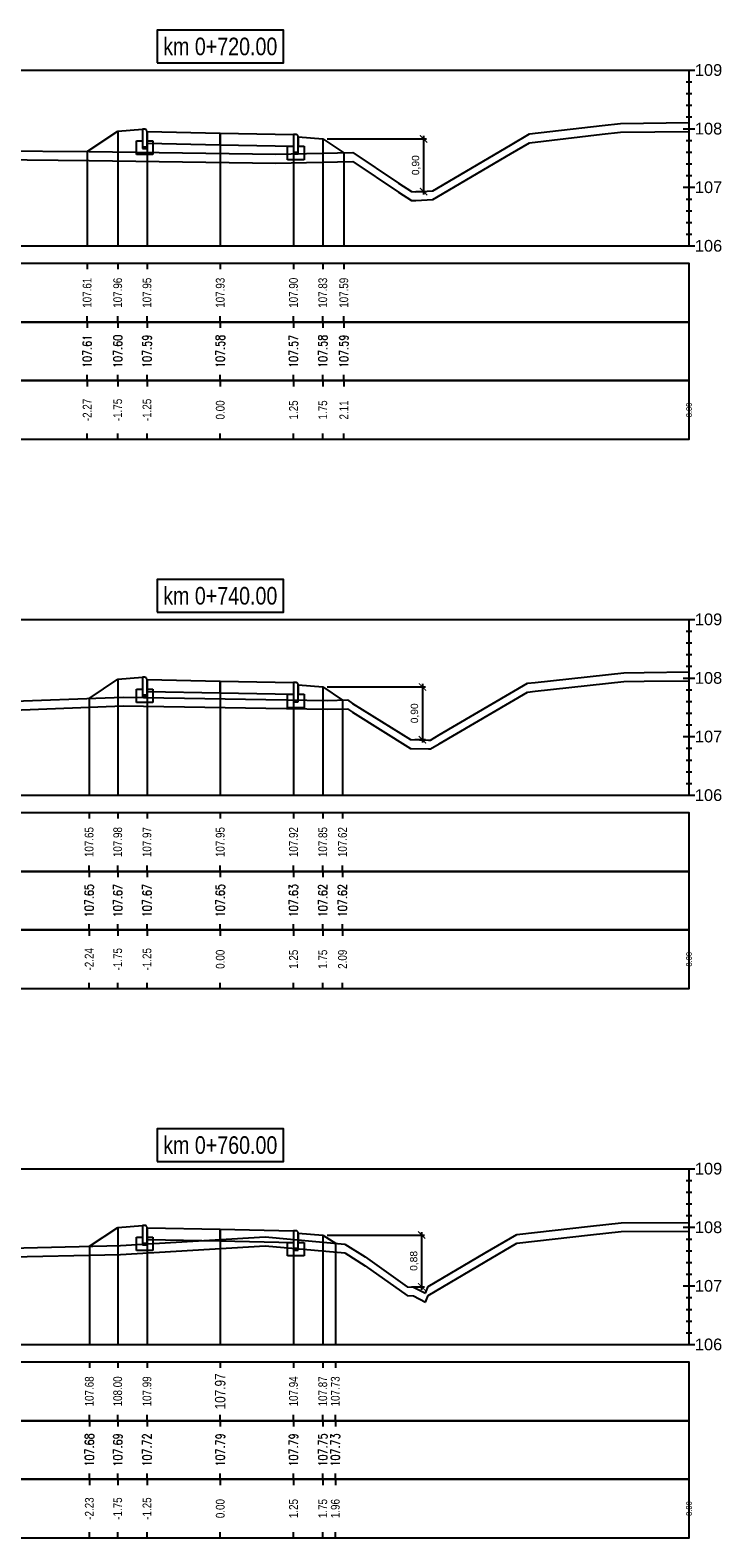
# Model space of a CAD drawing. Extents: x 7537626 to 7538805, y 5722894 to 5725486.
# Tile 43 of 90: x 7538259 to 7538271, y 5725456 to 5725482. Entities that reach past the tile are written whole.
import ezdxf

# ---------------------------------------------------------------- set-up
doc = ezdxf.new("R2010")
doc.units = 0
doc.header["$PDMODE"] = 35
doc.header["$PDSIZE"] = 0.3
for name, color, linetype in [('C-DROGI-PROFILE', 7, 'Continuous'), ('C-DROGI-PROFILE-ETYKIETY', 7, 'Continuous'), ('C-DROGI-PRZEKROJE-ETYKIETY', 7, 'Continuous'), ('C-POPRZECZKA-przekrój', 2, 'Continuous'), ('C-POPRZECZKA-widok', 1, 'Continuous')]:
    doc.layers.add(name, color=color, linetype=linetype)
for name, color, linetype, true_color in [('C-humus', 7, 'Continuous', 0x003df5), ('C-Teren', 7, 'Continuous', 0x005716), ('poprzeczki', 7, 'Continuous', 0x0000d6)]:
    doc.layers.add(name, color=color, linetype=linetype, true_color=true_color)
doc.styles.add('2mm08', font='arial.ttf', dxfattribs={"width": 0.8})
doc.styles.add('opis_50', font='arial.ttf', dxfattribs={"height": 0.125})
doc.styles.get("Standard").update_dxf_attribs({"font": 'arial.ttf'})
doc.dimstyles.new('OPIS_50', dxfattribs={"dimscale": 0.5, "dimtxt": 0.125, "dimasz": 0.25, "dimexe": 0.1, "dimexo": 0.15, "dimgap": 0.1, "dimtad": 1, "dimzin": 0, "dimtxsty": 'opis_50', "dimblk": 'ARCHTICK', "dimcen": 0.15, "dimdle": 0.1, "dimaunit": 2, "dimadec": 4, "dimazin": 0, "dimtfac": 1, "dimtmove": 0, "dimatfit": 3, "dimfxl": 1, "dimarcsym": 0})

# ---------------------------------------------------------------- blocks, each defined once
blk = doc.blocks.new('_ArchTick')
at = {"color": 0, "linetype": 'ByBlock', "const_width": 0.15}
blk.add_lwpolyline([(-0.5, -0.5), (0.5, 0.5)], dxfattribs=at)
blk = doc.blocks.new('*D72')
at = {"layer": 'Defpoints', "color": 0, "transparency": 16777216}
for p in [(7538264.482, 5725479.863), (7538265.997, 5725478.963), (7538266.201, 5725478.963)]:
    blk.add_point(p, dxfattribs=at)
at = {"layer": 'poprzeczki', "color": 0, "lineweight": -2, "transparency": 16777216}
for p, q in [((7538264.557, 5725479.863), (7538266.251, 5725479.863)), ((7538266.201, 5725479.913), (7538266.201, 5725478.913)), ((7538266.072, 5725478.963), (7538266.251, 5725478.963))]:
    blk.add_line(p, q, dxfattribs=at)
at = {"layer": 'poprzeczki', "color": 0, "lineweight": -2, "transparency": 16777216, "xscale": 0.125, "yscale": 0.125, "zscale": 0.125}
for p, rotation in [((7538266.201, 5725479.863), 90), ((7538266.201, 5725478.963), 270)]:
    blk.add_blockref('_ArchTick', p, dxfattribs=dict(at, rotation=rotation))
at = {"layer": 'poprzeczki', "color": 0, "transparency": 16777216, "insert": (7538266.076, 5725479.413), "char_height": 0.125, "attachment_point": 5, "rotation": 90, "style": 'opis_50'}
blk.add_mtext('0,90', dxfattribs=at)
blk = doc.blocks.new('*D73')
at = {"layer": 'Defpoints', "color": 0, "transparency": 16777216}
for p in [(7538264.482, 5725470.509), (7538265.978, 5725469.609), (7538266.182, 5725469.609)]:
    blk.add_point(p, dxfattribs=at)
at = {"layer": 'poprzeczki', "color": 0, "lineweight": -2, "transparency": 16777216}
for p, q in [((7538264.557, 5725470.509), (7538266.232, 5725470.509)), ((7538266.182, 5725470.559), (7538266.182, 5725469.559)), ((7538266.053, 5725469.609), (7538266.232, 5725469.609))]:
    blk.add_line(p, q, dxfattribs=at)
at = {"layer": 'poprzeczki', "color": 0, "lineweight": -2, "transparency": 16777216, "xscale": 0.125, "yscale": 0.125, "zscale": 0.125}
for p, rotation in [((7538266.182, 5725470.509), 90), ((7538266.182, 5725469.609), 270)]:
    blk.add_blockref('_ArchTick', p, dxfattribs=dict(at, rotation=rotation))
at = {"layer": 'poprzeczki', "color": 0, "transparency": 16777216, "insert": (7538266.057, 5725470.059), "char_height": 0.125, "attachment_point": 5, "rotation": 90, "style": 'opis_50'}
blk.add_mtext('0,90', dxfattribs=at)
blk = doc.blocks.new('*D74')
at = {"layer": 'Defpoints', "color": 0, "transparency": 16777216}
for p in [(7538264.482, 5725461.155), (7538265.923, 5725460.27), (7538266.169, 5725460.27)]:
    blk.add_point(p, dxfattribs=at)
at = {"layer": 'poprzeczki', "color": 0, "lineweight": -2, "transparency": 16777216}
for p, q in [((7538264.557, 5725461.155), (7538266.219, 5725461.155)), ((7538266.169, 5725461.205), (7538266.169, 5725460.22)), ((7538265.998, 5725460.27), (7538266.219, 5725460.27))]:
    blk.add_line(p, q, dxfattribs=at)
at = {"layer": 'poprzeczki', "color": 0, "lineweight": -2, "transparency": 16777216, "xscale": 0.125, "yscale": 0.125, "zscale": 0.125}
for p, rotation in [((7538266.169, 5725461.155), 90), ((7538266.169, 5725460.27), 270)]:
    blk.add_blockref('_ArchTick', p, dxfattribs=dict(at, rotation=rotation))
at = {"layer": 'poprzeczki', "color": 0, "transparency": 16777216, "insert": (7538266.044, 5725460.713), "char_height": 0.125, "attachment_point": 5, "rotation": 90, "style": 'opis_50'}
blk.add_mtext('0,88', dxfattribs=at)

msp = doc.modelspace()

# ---------------------------------------------------------------- linework, layer by layer
at = {"layer": 'C-DROGI-PROFILE', "color": 7, "linetype": 'Continuous', "lineweight": -3}
for p, q in [((7538260.46, 5725477.736), (7538260.46, 5725477.636)), ((7538260.982, 5725477.736), (7538260.982, 5725477.636)), ((7538261.482, 5725477.736), (7538261.482, 5725477.636)), ((7538262.732, 5725477.736), (7538262.732, 5725477.636)), ((7538263.982, 5725477.736), (7538263.982, 5725477.636)), ((7538264.482, 5725477.736), (7538264.482, 5725477.636)), ((7538264.841, 5725477.736), (7538264.841, 5725477.636)), ((7538260.46, 5725476.736), (7538260.46, 5725476.836)), ((7538260.46, 5725476.736), (7538260.46, 5725476.636)), ((7538260.982, 5725476.736), (7538260.982, 5725476.836)), ((7538260.982, 5725476.736), (7538260.982, 5725476.636)), ((7538261.482, 5725476.736), (7538261.482, 5725476.836)), ((7538261.482, 5725476.736), (7538261.482, 5725476.636)), ((7538262.732, 5725476.736), (7538262.732, 5725476.836)), ((7538262.732, 5725476.736), (7538262.732, 5725476.636)), ((7538263.982, 5725476.736), (7538263.982, 5725476.836)), ((7538263.982, 5725476.736), (7538263.982, 5725476.636)), ((7538264.482, 5725476.736), (7538264.482, 5725476.836)), ((7538264.482, 5725476.736), (7538264.482, 5725476.636)), ((7538264.841, 5725476.736), (7538264.841, 5725476.836)), ((7538264.841, 5725476.736), (7538264.841, 5725476.636)), ((7538260.46, 5725475.736), (7538260.46, 5725475.836)), ((7538260.46, 5725475.736), (7538260.46, 5725475.636)), ((7538260.982, 5725475.736), (7538260.982, 5725475.836)), ((7538260.982, 5725475.736), (7538260.982, 5725475.636)), ((7538261.482, 5725475.736), (7538261.482, 5725475.836)), ((7538261.482, 5725475.736), (7538261.482, 5725475.636)), ((7538262.732, 5725475.736), (7538262.732, 5725475.836)), ((7538262.732, 5725475.736), (7538262.732, 5725475.636)), ((7538263.982, 5725475.736), (7538263.982, 5725475.836)), ((7538263.982, 5725475.736), (7538263.982, 5725475.636)), ((7538264.482, 5725475.736), (7538264.482, 5725475.836)), ((7538264.482, 5725475.736), (7538264.482, 5725475.636)), ((7538264.841, 5725475.736), (7538264.841, 5725475.836)), ((7538264.841, 5725475.736), (7538264.841, 5725475.636)), ((7538260.46, 5725474.736), (7538260.46, 5725474.836)), ((7538260.982, 5725474.736), (7538260.982, 5725474.836)), ((7538261.482, 5725474.736), (7538261.482, 5725474.836)), ((7538262.732, 5725474.736), (7538262.732, 5725474.836)), ((7538263.982, 5725474.736), (7538263.982, 5725474.836)), ((7538264.482, 5725474.736), (7538264.482, 5725474.836)), ((7538264.841, 5725474.736), (7538264.841, 5725474.836)), ((7538260.494, 5725468.361), (7538260.494, 5725468.261)), ((7538260.982, 5725468.361), (7538260.982, 5725468.261)), ((7538261.482, 5725468.361), (7538261.482, 5725468.261)), ((7538262.732, 5725468.361), (7538262.732, 5725468.261)), ((7538263.982, 5725468.361), (7538263.982, 5725468.261)), ((7538264.482, 5725468.361), (7538264.482, 5725468.261)), ((7538264.818, 5725468.361), (7538264.818, 5725468.261)), ((7538260.494, 5725467.361), (7538260.494, 5725467.461)), ((7538260.982, 5725467.361), (7538260.982, 5725467.461)), ((7538261.482, 5725467.361), (7538261.482, 5725467.461)), ((7538262.732, 5725467.361), (7538262.732, 5725467.461)), ((7538263.982, 5725467.361), (7538263.982, 5725467.461)), ((7538264.482, 5725467.361), (7538264.482, 5725467.461)), ((7538264.818, 5725467.361), (7538264.818, 5725467.461)), ((7538260.494, 5725467.361), (7538260.494, 5725467.261)), ((7538260.982, 5725467.361), (7538260.982, 5725467.261)), ((7538261.482, 5725467.361), (7538261.482, 5725467.261)), ((7538262.732, 5725467.361), (7538262.732, 5725467.261)), ((7538263.982, 5725467.361), (7538263.982, 5725467.261)), ((7538264.482, 5725467.361), (7538264.482, 5725467.261)), ((7538264.818, 5725467.361), (7538264.818, 5725467.261)), ((7538260.494, 5725466.361), (7538260.494, 5725466.461)), ((7538260.982, 5725466.361), (7538260.982, 5725466.461)), ((7538261.482, 5725466.361), (7538261.482, 5725466.461)), ((7538262.732, 5725466.361), (7538262.732, 5725466.461)), ((7538263.982, 5725466.361), (7538263.982, 5725466.461)), ((7538264.482, 5725466.361), (7538264.482, 5725466.461)), ((7538264.818, 5725466.361), (7538264.818, 5725466.461)), ((7538260.494, 5725466.361), (7538260.494, 5725466.261)), ((7538260.982, 5725466.361), (7538260.982, 5725466.261)), ((7538261.482, 5725466.361), (7538261.482, 5725466.261)), ((7538262.732, 5725466.361), (7538262.732, 5725466.261)), ((7538263.982, 5725466.361), (7538263.982, 5725466.261)), ((7538264.482, 5725466.361), (7538264.482, 5725466.261)), ((7538264.818, 5725466.361), (7538264.818, 5725466.261)), ((7538260.494, 5725465.361), (7538260.494, 5725465.461)), ((7538260.982, 5725465.361), (7538260.982, 5725465.461)), ((7538261.482, 5725465.361), (7538261.482, 5725465.461)), ((7538262.732, 5725465.361), (7538262.732, 5725465.461)), ((7538263.982, 5725465.361), (7538263.982, 5725465.461)), ((7538264.482, 5725465.361), (7538264.482, 5725465.461)), ((7538264.818, 5725465.361), (7538264.818, 5725465.461)), ((7538260.498, 5725458.986), (7538260.498, 5725458.886)), ((7538260.982, 5725458.986), (7538260.982, 5725458.886)), ((7538261.482, 5725458.986), (7538261.482, 5725458.886)), ((7538262.732, 5725458.986), (7538262.732, 5725458.886)), ((7538263.982, 5725458.986), (7538263.982, 5725458.886)), ((7538264.482, 5725458.986), (7538264.482, 5725458.886)), ((7538264.696, 5725458.986), (7538264.696, 5725458.886)), ((7538260.498, 5725457.986), (7538260.498, 5725458.086)), ((7538260.498, 5725457.986), (7538260.498, 5725457.886)), ((7538260.982, 5725457.986), (7538260.982, 5725458.086)), ((7538260.982, 5725457.986), (7538260.982, 5725457.886)), ((7538261.482, 5725457.986), (7538261.482, 5725458.086)), ((7538261.482, 5725457.986), (7538261.482, 5725457.886)), ((7538262.732, 5725457.986), (7538262.732, 5725458.086)), ((7538262.732, 5725457.986), (7538262.732, 5725457.886)), ((7538263.982, 5725457.986), (7538263.982, 5725458.086)), ((7538263.982, 5725457.986), (7538263.982, 5725457.886)), ((7538264.482, 5725457.986), (7538264.482, 5725458.086)), ((7538264.482, 5725457.986), (7538264.482, 5725457.886)), ((7538264.696, 5725457.986), (7538264.696, 5725458.086)), ((7538264.696, 5725457.986), (7538264.696, 5725457.886)), ((7538260.498, 5725456.986), (7538260.498, 5725457.086)), ((7538260.498, 5725456.986), (7538260.498, 5725456.886)), ((7538260.982, 5725456.986), (7538260.982, 5725457.086)), ((7538260.982, 5725456.986), (7538260.982, 5725456.886)), ((7538261.482, 5725456.986), (7538261.482, 5725457.086)), ((7538261.482, 5725456.986), (7538261.482, 5725456.886)), ((7538262.732, 5725456.986), (7538262.732, 5725457.086)), ((7538262.732, 5725456.986), (7538262.732, 5725456.886)), ((7538263.982, 5725456.986), (7538263.982, 5725457.086)), ((7538263.982, 5725456.986), (7538263.982, 5725456.886)), ((7538264.482, 5725456.986), (7538264.482, 5725457.086)), ((7538264.482, 5725456.986), (7538264.482, 5725456.886)), ((7538264.696, 5725456.986), (7538264.696, 5725457.086)), ((7538264.696, 5725456.986), (7538264.696, 5725456.886)), ((7538260.498, 5725455.986), (7538260.498, 5725456.086)), ((7538260.982, 5725455.986), (7538260.982, 5725456.086)), ((7538261.482, 5725455.986), (7538261.482, 5725456.086)), ((7538262.732, 5725455.986), (7538262.732, 5725456.086)), ((7538263.982, 5725455.986), (7538263.982, 5725456.086)), ((7538264.482, 5725455.986), (7538264.482, 5725456.086)), ((7538264.696, 5725455.986), (7538264.696, 5725456.086))]:
    msp.add_line(p, q, dxfattribs=at)
at = {"layer": 'C-DROGI-PROFILE', "color": 1, "linetype": 'Continuous', "lineweight": -3}
for points in [[(7538257.732, 5725476.736), (7538270.732, 5725476.736), (7538270.732, 5725477.736), (7538257.732, 5725477.736)], [(7538257.732, 5725475.736), (7538270.732, 5725475.736), (7538270.732, 5725476.736), (7538257.732, 5725476.736)], [(7538257.732, 5725474.736), (7538270.732, 5725474.736), (7538270.732, 5725475.736), (7538257.732, 5725475.736)], [(7538257.732, 5725467.361), (7538270.732, 5725467.361), (7538270.732, 5725468.361), (7538257.732, 5725468.361)], [(7538257.732, 5725466.361), (7538270.732, 5725466.361), (7538270.732, 5725467.361), (7538257.732, 5725467.361)], [(7538257.732, 5725465.361), (7538270.732, 5725465.361), (7538270.732, 5725466.361), (7538257.732, 5725466.361)], [(7538257.732, 5725457.986), (7538270.732, 5725457.986), (7538270.732, 5725458.986), (7538257.732, 5725458.986)], [(7538257.732, 5725456.986), (7538270.732, 5725456.986), (7538270.732, 5725457.986), (7538257.732, 5725457.986)], [(7538257.732, 5725455.986), (7538270.732, 5725455.986), (7538270.732, 5725456.986), (7538257.732, 5725456.986)]]:
    msp.add_3dface(points, dxfattribs=at)
at = {"layer": 'C-DROGI-PRZEKROJE-ETYKIETY', "color": 1, "linetype": 'Continuous', "lineweight": -3}
for p, q in [((7538260.982, 5725479.993), (7538260.982, 5725478.036)), ((7538261.482, 5725479.987), (7538261.482, 5725478.036)), ((7538262.732, 5725479.962), (7538262.732, 5725478.036)), ((7538263.982, 5725479.937), (7538263.982, 5725478.036)), ((7538264.482, 5725479.863), (7538264.482, 5725478.036)), ((7538260.46, 5725479.645), (7538260.46, 5725478.036)), ((7538264.841, 5725479.624), (7538264.841, 5725478.036)), ((7538260.982, 5725470.639), (7538260.982, 5725468.661)), ((7538261.482, 5725470.633), (7538261.482, 5725468.661)), ((7538262.732, 5725470.608), (7538262.732, 5725468.661)), ((7538263.982, 5725470.583), (7538263.982, 5725468.661)), ((7538264.482, 5725470.509), (7538264.482, 5725468.661)), ((7538260.494, 5725470.314), (7538260.494, 5725468.661)), ((7538264.818, 5725470.285), (7538264.818, 5725468.661)), ((7538260.982, 5725461.285), (7538260.982, 5725459.286)), ((7538261.482, 5725461.278), (7538261.482, 5725459.286)), ((7538262.732, 5725461.253), (7538262.732, 5725459.286)), ((7538263.982, 5725461.228), (7538263.982, 5725459.286)), ((7538264.482, 5725461.155), (7538264.482, 5725459.286)), ((7538264.696, 5725461.013), (7538264.696, 5725459.286)), ((7538260.498, 5725460.962), (7538260.498, 5725459.286))]:
    msp.add_line(p, q, dxfattribs=at)
at = {"layer": 'C-humus'}
for p, q in [((7538267.684, 5725479.605), (7538268.012, 5725479.796)), ((7538268.012, 5725479.796), (7538269.249, 5725479.942)), ((7538269.249, 5725479.942), (7538269.563, 5725479.976)), ((7538269.563, 5725479.976), (7538270.732, 5725479.991)), ((7538257.732, 5725479.518), (7538260.494, 5725479.495)), ((7538266.362, 5725478.826), (7538267.684, 5725479.605)), ((7538260.494, 5725479.495), (7538263.678, 5725479.45)), ((7538263.678, 5725479.45), (7538264.997, 5725479.477)), ((7538264.997, 5725479.477), (7538265.771, 5725478.955)), ((7538265.771, 5725478.955), (7538265.997, 5725478.813)), ((7538265.997, 5725478.813), (7538266.068, 5725478.811)), ((7538266.068, 5725478.811), (7538266.362, 5725478.826)), ((7538268.107, 5725470.437), (7538269.618, 5725470.601)), ((7538269.618, 5725470.601), (7538269.968, 5725470.606)), ((7538269.968, 5725470.606), (7538270.732, 5725470.615)), ((7538266.47, 5725469.54), (7538267.977, 5725470.421)), ((7538267.977, 5725470.421), (7538268.107, 5725470.437)), ((7538258.069, 5725470.072), (7538261.076, 5725470.186)), ((7538261.076, 5725470.186), (7538264.557, 5725470.13)), ((7538264.557, 5725470.13), (7538264.904, 5725470.137)), ((7538264.904, 5725470.137), (7538264.991, 5725470.078)), ((7538264.991, 5725470.078), (7538265.978, 5725469.459)), ((7538266.32, 5725469.451), (7538266.47, 5725469.54)), ((7538265.978, 5725469.459), (7538266.287, 5725469.45)), ((7538266.287, 5725469.45), (7538266.32, 5725469.451)), ((7538267.255, 5725460.699), (7538267.791, 5725461.013)), ((7538267.791, 5725461.013), (7538269.049, 5725461.156)), ((7538269.049, 5725461.156), (7538269.574, 5725461.213)), ((7538269.574, 5725461.213), (7538270.732, 5725461.219)), ((7538258.292, 5725460.761), (7538261.03, 5725460.825)), ((7538261.03, 5725460.825), (7538263.497, 5725460.971)), ((7538263.497, 5725460.971), (7538264.856, 5725460.848)), ((7538264.856, 5725460.848), (7538265.204, 5725460.63)), ((7538265.204, 5725460.63), (7538265.923, 5725460.12)), ((7538266.281, 5725460.124), (7538267.255, 5725460.699)), ((7538265.923, 5725460.12), (7538266.032, 5725460.117)), ((7538266.032, 5725460.117), (7538266.235, 5725460.01)), ((7538266.235, 5725460.01), (7538266.281, 5725460.124))]:
    msp.add_line(p, q, dxfattribs=at)
at = {"layer": 'C-POPRZECZKA-przekrój', "color": 2, "linetype": 'Continuous', "lineweight": -3}
for p, q in [((7538260.982, 5725479.993), (7538261.402, 5725480.027)), ((7538261.442, 5725480.027), (7538261.402, 5725480.027)), ((7538261.402, 5725480.027), (7538261.402, 5725479.697)), ((7538261.448, 5725480.026), (7538261.442, 5725480.027)), ((7538261.456, 5725480.024), (7538261.448, 5725480.026)), ((7538261.465, 5725480.02), (7538261.456, 5725480.024)), ((7538260.46, 5725479.645), (7538260.982, 5725479.993)), ((7538261.302, 5725479.597), (7538261.302, 5725479.827)), ((7538261.302, 5725479.827), (7538261.402, 5725479.827)), ((7538261.402, 5725479.827), (7538261.402, 5725479.727)), ((7538261.471, 5725480.015), (7538261.465, 5725480.02)), ((7538261.475, 5725480.01), (7538261.471, 5725480.015)), ((7538261.479, 5725480.002), (7538261.475, 5725480.01)), ((7538261.482, 5725479.994), (7538261.479, 5725480.002)), ((7538261.482, 5725479.987), (7538261.482, 5725479.994)), ((7538261.482, 5725479.987), (7538262.732, 5725479.962)), ((7538261.482, 5725479.987), (7538261.483, 5725479.787)), ((7538261.482, 5725479.697), (7538261.482, 5725479.987)), ((7538261.482, 5725479.987), (7538261.482, 5725479.827)), ((7538261.482, 5725479.827), (7538261.582, 5725479.827)), ((7538261.483, 5725479.787), (7538262.732, 5725479.762)), ((7538261.582, 5725479.827), (7538261.582, 5725479.597)), ((7538262.732, 5725479.762), (7538262.732, 5725479.962)), ((7538262.732, 5725479.962), (7538263.982, 5725479.937)), ((7538263.982, 5725479.937), (7538263.981, 5725479.737)), ((7538264.022, 5725479.937), (7538263.982, 5725479.937)), ((7538263.982, 5725479.937), (7538263.982, 5725479.607)), ((7538264.028, 5725479.936), (7538264.022, 5725479.937)), ((7538264.036, 5725479.934), (7538264.028, 5725479.936)), ((7538264.045, 5725479.93), (7538264.036, 5725479.934)), ((7538264.051, 5725479.925), (7538264.045, 5725479.93)), ((7538264.055, 5725479.92), (7538264.051, 5725479.925)), ((7538264.059, 5725479.912), (7538264.055, 5725479.92)), ((7538264.062, 5725479.904), (7538264.059, 5725479.912)), ((7538264.062, 5725479.897), (7538264.062, 5725479.904)), ((7538264.062, 5725479.607), (7538264.062, 5725479.897)), ((7538264.062, 5725479.897), (7538264.062, 5725479.737)), ((7538264.062, 5725479.897), (7538264.482, 5725479.863)), ((7538264.482, 5725479.863), (7538264.841, 5725479.624)), ((7538261.582, 5725479.597), (7538261.302, 5725479.597)), ((7538261.402, 5725479.727), (7538261.482, 5725479.727)), ((7538261.402, 5725479.697), (7538261.482, 5725479.697)), ((7538262.732, 5725479.762), (7538263.981, 5725479.737)), ((7538263.882, 5725479.507), (7538263.882, 5725479.737)), ((7538263.882, 5725479.737), (7538263.982, 5725479.737)), ((7538264.162, 5725479.507), (7538263.882, 5725479.507)), ((7538263.982, 5725479.737), (7538263.982, 5725479.637)), ((7538263.982, 5725479.637), (7538264.062, 5725479.637)), ((7538263.982, 5725479.607), (7538264.062, 5725479.607)), ((7538264.062, 5725479.737), (7538264.162, 5725479.737)), ((7538264.162, 5725479.737), (7538264.162, 5725479.507)), ((7538260.494, 5725470.314), (7538260.982, 5725470.639)), ((7538260.982, 5725470.639), (7538261.402, 5725470.673)), ((7538261.442, 5725470.673), (7538261.402, 5725470.673)), ((7538261.402, 5725470.673), (7538261.402, 5725470.343)), ((7538261.448, 5725470.672), (7538261.442, 5725470.673)), ((7538261.456, 5725470.67), (7538261.448, 5725470.672)), ((7538261.465, 5725470.666), (7538261.456, 5725470.67)), ((7538261.471, 5725470.661), (7538261.465, 5725470.666)), ((7538261.475, 5725470.656), (7538261.471, 5725470.661)), ((7538261.479, 5725470.648), (7538261.475, 5725470.656)), ((7538261.482, 5725470.64), (7538261.479, 5725470.648)), ((7538261.482, 5725470.633), (7538261.482, 5725470.64)), ((7538261.482, 5725470.633), (7538262.732, 5725470.608)), ((7538261.482, 5725470.633), (7538261.483, 5725470.433)), ((7538261.482, 5725470.343), (7538261.482, 5725470.633)), ((7538261.482, 5725470.633), (7538261.482, 5725470.473)), ((7538262.732, 5725470.408), (7538262.732, 5725470.608)), ((7538262.732, 5725470.608), (7538263.982, 5725470.583)), ((7538263.982, 5725470.583), (7538263.981, 5725470.383)), ((7538264.022, 5725470.583), (7538263.982, 5725470.583)), ((7538263.982, 5725470.583), (7538263.982, 5725470.253)), ((7538264.028, 5725470.582), (7538264.022, 5725470.583)), ((7538264.036, 5725470.58), (7538264.028, 5725470.582)), ((7538264.045, 5725470.576), (7538264.036, 5725470.58)), ((7538264.051, 5725470.571), (7538264.045, 5725470.576)), ((7538264.055, 5725470.566), (7538264.051, 5725470.571)), ((7538264.059, 5725470.558), (7538264.055, 5725470.566)), ((7538264.062, 5725470.55), (7538264.059, 5725470.558)), ((7538264.062, 5725470.543), (7538264.062, 5725470.55)), ((7538264.062, 5725470.253), (7538264.062, 5725470.543)), ((7538264.062, 5725470.543), (7538264.062, 5725470.383)), ((7538264.062, 5725470.543), (7538264.482, 5725470.509)), ((7538264.482, 5725470.509), (7538264.818, 5725470.285)), ((7538261.302, 5725470.243), (7538261.302, 5725470.473)), ((7538261.302, 5725470.473), (7538261.402, 5725470.473)), ((7538261.402, 5725470.473), (7538261.402, 5725470.373)), ((7538261.402, 5725470.373), (7538261.482, 5725470.373)), ((7538261.402, 5725470.343), (7538261.482, 5725470.343)), ((7538261.482, 5725470.473), (7538261.582, 5725470.473)), ((7538261.483, 5725470.433), (7538262.732, 5725470.408)), ((7538261.582, 5725470.473), (7538261.582, 5725470.243)), ((7538262.732, 5725470.408), (7538263.981, 5725470.383)), ((7538263.882, 5725470.153), (7538263.882, 5725470.383)), ((7538263.882, 5725470.383), (7538263.982, 5725470.383)), ((7538263.982, 5725470.383), (7538263.982, 5725470.283)), ((7538263.982, 5725470.283), (7538264.062, 5725470.283)), ((7538263.982, 5725470.253), (7538264.062, 5725470.253)), ((7538264.062, 5725470.383), (7538264.162, 5725470.383)), ((7538264.162, 5725470.383), (7538264.162, 5725470.153)), ((7538261.582, 5725470.243), (7538261.302, 5725470.243)), ((7538264.162, 5725470.153), (7538263.882, 5725470.153)), ((7538260.498, 5725460.962), (7538260.982, 5725461.285)), ((7538260.982, 5725461.285), (7538261.402, 5725461.318)), ((7538261.442, 5725461.318), (7538261.402, 5725461.318)), ((7538261.402, 5725461.318), (7538261.402, 5725460.988)), ((7538261.448, 5725461.318), (7538261.442, 5725461.318)), ((7538261.456, 5725461.316), (7538261.448, 5725461.318)), ((7538261.465, 5725461.312), (7538261.456, 5725461.316)), ((7538261.471, 5725461.307), (7538261.465, 5725461.312)), ((7538261.475, 5725461.301), (7538261.471, 5725461.307)), ((7538261.479, 5725461.294), (7538261.475, 5725461.301)), ((7538261.482, 5725461.286), (7538261.479, 5725461.294)), ((7538261.482, 5725461.278), (7538261.482, 5725461.286)), ((7538261.482, 5725461.278), (7538262.732, 5725461.253)), ((7538261.482, 5725461.278), (7538261.483, 5725461.078)), ((7538261.482, 5725460.988), (7538261.482, 5725461.278)), ((7538261.482, 5725461.278), (7538261.482, 5725461.118)), ((7538262.732, 5725461.053), (7538262.732, 5725461.253)), ((7538262.732, 5725461.253), (7538263.982, 5725461.228)), ((7538261.302, 5725460.888), (7538261.302, 5725461.118)), ((7538261.302, 5725461.118), (7538261.402, 5725461.118)), ((7538261.402, 5725461.118), (7538261.402, 5725461.018)), ((7538261.402, 5725461.018), (7538261.482, 5725461.018)), ((7538261.402, 5725460.988), (7538261.482, 5725460.988)), ((7538261.482, 5725461.118), (7538261.582, 5725461.118)), ((7538261.483, 5725461.078), (7538262.732, 5725461.053)), ((7538261.582, 5725461.118), (7538261.582, 5725460.888)), ((7538262.732, 5725461.053), (7538263.981, 5725461.028)), ((7538263.882, 5725460.798), (7538263.882, 5725461.028)), ((7538263.882, 5725461.028), (7538263.982, 5725461.028)), ((7538263.982, 5725461.228), (7538263.981, 5725461.028)), ((7538264.022, 5725461.228), (7538263.982, 5725461.228)), ((7538263.982, 5725461.228), (7538263.982, 5725460.898)), ((7538263.982, 5725461.028), (7538263.982, 5725460.928)), ((7538264.028, 5725461.228), (7538264.022, 5725461.228)), ((7538264.036, 5725461.226), (7538264.028, 5725461.228)), ((7538264.045, 5725461.222), (7538264.036, 5725461.226)), ((7538264.051, 5725461.217), (7538264.045, 5725461.222)), ((7538264.055, 5725461.211), (7538264.051, 5725461.217)), ((7538264.059, 5725461.204), (7538264.055, 5725461.211)), ((7538264.062, 5725461.196), (7538264.059, 5725461.204)), ((7538264.062, 5725461.188), (7538264.062, 5725461.196)), ((7538264.062, 5725460.898), (7538264.062, 5725461.188)), ((7538264.062, 5725461.188), (7538264.062, 5725461.028)), ((7538264.062, 5725461.188), (7538264.482, 5725461.155)), ((7538264.062, 5725461.028), (7538264.162, 5725461.028)), ((7538264.162, 5725461.028), (7538264.162, 5725460.798)), ((7538264.482, 5725461.155), (7538264.696, 5725461.013)), ((7538261.582, 5725460.888), (7538261.302, 5725460.888)), ((7538264.162, 5725460.798), (7538263.882, 5725460.798)), ((7538263.982, 5725460.928), (7538264.062, 5725460.928)), ((7538263.982, 5725460.898), (7538264.062, 5725460.898))]:
    msp.add_line(p, q, dxfattribs=at)
at = {"layer": 'C-POPRZECZKA-widok', "color": 1, "linetype": 'Continuous', "lineweight": -3}
for p, q in [((7538257.632, 5725481.036), (7538270.832, 5725481.036)), ((7538270.682, 5725480.836), (7538270.782, 5725480.836)), ((7538270.732, 5725478.036), (7538270.732, 5725481.036)), ((7538270.682, 5725480.636), (7538270.782, 5725480.636)), ((7538270.682, 5725480.436), (7538270.782, 5725480.436)), ((7538270.632, 5725480.036), (7538270.832, 5725480.036)), ((7538270.682, 5725480.236), (7538270.782, 5725480.236)), ((7538270.682, 5725480.036), (7538270.782, 5725480.036)), ((7538270.682, 5725479.836), (7538270.782, 5725479.836)), ((7538270.682, 5725479.636), (7538270.782, 5725479.636)), ((7538270.682, 5725479.436), (7538270.782, 5725479.436)), ((7538270.632, 5725479.036), (7538270.832, 5725479.036)), ((7538270.682, 5725479.236), (7538270.782, 5725479.236)), ((7538270.682, 5725479.036), (7538270.782, 5725479.036)), ((7538270.682, 5725478.836), (7538270.782, 5725478.836)), ((7538270.682, 5725478.636), (7538270.782, 5725478.636)), ((7538270.682, 5725478.436), (7538270.782, 5725478.436)), ((7538270.682, 5725478.236), (7538270.782, 5725478.236)), ((7538257.632, 5725478.036), (7538270.832, 5725478.036)), ((7538257.632, 5725471.661), (7538270.832, 5725471.661)), ((7538270.732, 5725468.661), (7538270.732, 5725471.661)), ((7538270.682, 5725471.461), (7538270.782, 5725471.461)), ((7538270.682, 5725471.261), (7538270.782, 5725471.261)), ((7538270.682, 5725471.061), (7538270.782, 5725471.061)), ((7538270.682, 5725470.861), (7538270.782, 5725470.861)), ((7538270.632, 5725470.661), (7538270.832, 5725470.661)), ((7538270.682, 5725470.661), (7538270.782, 5725470.661)), ((7538270.682, 5725470.461), (7538270.782, 5725470.461)), ((7538270.682, 5725470.261), (7538270.782, 5725470.261)), ((7538270.682, 5725470.061), (7538270.782, 5725470.061)), ((7538270.682, 5725469.861), (7538270.782, 5725469.861)), ((7538270.632, 5725469.661), (7538270.832, 5725469.661)), ((7538270.682, 5725469.661), (7538270.782, 5725469.661)), ((7538270.682, 5725469.461), (7538270.782, 5725469.461)), ((7538270.682, 5725469.261), (7538270.782, 5725469.261)), ((7538270.682, 5725469.061), (7538270.782, 5725469.061)), ((7538270.682, 5725468.861), (7538270.782, 5725468.861)), ((7538257.632, 5725468.661), (7538270.832, 5725468.661)), ((7538257.632, 5725462.286), (7538270.832, 5725462.286)), ((7538270.732, 5725459.286), (7538270.732, 5725462.286)), ((7538270.682, 5725462.086), (7538270.782, 5725462.086)), ((7538270.682, 5725461.886), (7538270.782, 5725461.886)), ((7538270.682, 5725461.686), (7538270.782, 5725461.686)), ((7538270.632, 5725461.286), (7538270.832, 5725461.286)), ((7538270.682, 5725461.486), (7538270.782, 5725461.486)), ((7538270.682, 5725461.286), (7538270.782, 5725461.286)), ((7538270.682, 5725461.086), (7538270.782, 5725461.086)), ((7538270.682, 5725460.886), (7538270.782, 5725460.886)), ((7538270.682, 5725460.686), (7538270.782, 5725460.686)), ((7538270.682, 5725460.486), (7538270.782, 5725460.486)), ((7538270.632, 5725460.286), (7538270.832, 5725460.286)), ((7538270.682, 5725460.286), (7538270.782, 5725460.286)), ((7538270.682, 5725460.086), (7538270.782, 5725460.086)), ((7538270.682, 5725459.886), (7538270.782, 5725459.886)), ((7538270.682, 5725459.686), (7538270.782, 5725459.686)), ((7538270.682, 5725459.486), (7538270.782, 5725459.486)), ((7538257.632, 5725459.286), (7538270.832, 5725459.286))]:
    msp.add_line(p, q, dxfattribs=at)
at = {"layer": 'C-POPRZECZKA-widok', "color": 3, "linetype": 'Continuous', "lineweight": -3}
for points in [[(7538261.653, 5725481.161), (7538263.812, 5725481.161), (7538263.812, 5725481.718), (7538261.653, 5725481.718)], [(7538261.653, 5725471.786), (7538263.812, 5725471.786), (7538263.812, 5725472.343), (7538261.653, 5725472.343)], [(7538261.653, 5725462.411), (7538263.812, 5725462.411), (7538263.812, 5725462.968), (7538261.653, 5725462.968)]]:
    msp.add_3dface(points, dxfattribs=at)
at = {"layer": 'C-Teren'}
for p, q in [((7538268.012, 5725479.946), (7538269.249, 5725480.092)), ((7538269.249, 5725480.092), (7538269.563, 5725480.126)), ((7538269.563, 5725480.126), (7538270.732, 5725480.141)), ((7538267.684, 5725479.755), (7538268.012, 5725479.946)), ((7538257.732, 5725479.668), (7538260.494, 5725479.645)), ((7538260.494, 5725479.645), (7538263.678, 5725479.6)), ((7538263.678, 5725479.6), (7538264.997, 5725479.627)), ((7538264.997, 5725479.627), (7538265.771, 5725479.105)), ((7538266.362, 5725478.976), (7538267.684, 5725479.755)), ((7538265.771, 5725479.105), (7538265.997, 5725478.963)), ((7538265.997, 5725478.963), (7538266.068, 5725478.961)), ((7538266.068, 5725478.961), (7538266.362, 5725478.976)), ((7538269.968, 5725470.756), (7538270.732, 5725470.765)), ((7538266.47, 5725469.69), (7538267.977, 5725470.571)), ((7538267.977, 5725470.571), (7538268.107, 5725470.587)), ((7538268.107, 5725470.587), (7538269.618, 5725470.751)), ((7538269.618, 5725470.751), (7538269.968, 5725470.756)), ((7538258.069, 5725470.222), (7538261.076, 5725470.336)), ((7538261.076, 5725470.336), (7538264.557, 5725470.28)), ((7538264.557, 5725470.28), (7538264.904, 5725470.287)), ((7538264.904, 5725470.287), (7538264.991, 5725470.228)), ((7538264.991, 5725470.228), (7538265.978, 5725469.609)), ((7538265.978, 5725469.609), (7538266.287, 5725469.6)), ((7538266.287, 5725469.6), (7538266.32, 5725469.601)), ((7538266.32, 5725469.601), (7538266.47, 5725469.69)), ((7538267.791, 5725461.163), (7538269.049, 5725461.306)), ((7538269.049, 5725461.306), (7538269.574, 5725461.363)), ((7538269.574, 5725461.363), (7538270.732, 5725461.369)), ((7538261.03, 5725460.975), (7538263.497, 5725461.121)), ((7538263.497, 5725461.121), (7538264.856, 5725460.998)), ((7538264.856, 5725460.998), (7538265.204, 5725460.78)), ((7538267.255, 5725460.849), (7538267.791, 5725461.163)), ((7538258.292, 5725460.911), (7538261.03, 5725460.975)), ((7538265.204, 5725460.78), (7538265.923, 5725460.27)), ((7538266.281, 5725460.274), (7538267.255, 5725460.849)), ((7538265.923, 5725460.27), (7538266.032, 5725460.267)), ((7538266.032, 5725460.267), (7538266.235, 5725460.16)), ((7538266.235, 5725460.16), (7538266.281, 5725460.274))]:
    msp.add_line(p, q, dxfattribs=at)

# ---------------------------------------------------------------- texts
at = {"layer": 'C-DROGI-PROFILE-ETYKIETY', "color": 1, "linetype": 'Continuous', "lineweight": -3, "attachment_point": 5, "rotation": 90, "style": '2mm08'}
for s, insert, char_height in [('107.61', (7538260.46, 5725477.236), 0.15), ('107.96', (7538260.982, 5725477.236), 0.15), ('107.95', (7538261.482, 5725477.236), 0.15), ('107.93', (7538262.732, 5725477.236), 0.15), ('107.90', (7538263.982, 5725477.236), 0.15), ('107.83', (7538264.482, 5725477.236), 0.15), ('107.59', (7538264.841, 5725477.236), 0.15), ('{\\Fsimplex.shx|c238;107.61}', (7538260.46, 5725476.236), 0.15), ('{\\Fsimplex.shx|c238;107.60}', (7538260.982, 5725476.236), 0.15), ('{\\Fsimplex.shx|c238;107.59}', (7538261.482, 5725476.236), 0.15), ('{\\Fsimplex.shx|c238;107.58}', (7538262.732, 5725476.236), 0.15), ('{\\Fsimplex.shx|c238;107.57}', (7538263.982, 5725476.236), 0.15), ('{\\Fsimplex.shx|c238;107.58}', (7538264.482, 5725476.236), 0.15), ('{\\Fsimplex.shx|c238;107.59}', (7538264.841, 5725476.236), 0.15), ('-2.27', (7538260.46, 5725475.236), 0.15), ('-1.75', (7538260.982, 5725475.236), 0.15), ('-1.25', (7538261.482, 5725475.236), 0.15), ('0.00', (7538262.732, 5725475.236), 0.15), ('1.25', (7538263.982, 5725475.236), 0.15), ('1.75', (7538264.482, 5725475.236), 0.15), ('2.11', (7538264.841, 5725475.236), 0.15), ('107.65', (7538260.494, 5725467.861), 0.15), ('107.98', (7538260.982, 5725467.861), 0.15), ('107.97', (7538261.482, 5725467.861), 0.15), ('107.95', (7538262.732, 5725467.861), 0.15), ('107.92', (7538263.982, 5725467.861), 0.15), ('107.85', (7538264.482, 5725467.861), 0.15), ('107.62', (7538264.818, 5725467.861), 0.15), ('{\\Fsimplex.shx|c238;107.65}', (7538260.494, 5725466.861), 0.15), ('{\\Fsimplex.shx|c238;107.67}', (7538260.982, 5725466.861), 0.15), ('{\\Fsimplex.shx|c238;107.67}', (7538261.482, 5725466.861), 0.15), ('{\\Fsimplex.shx|c238;107.65}', (7538262.732, 5725466.861), 0.15), ('{\\Fsimplex.shx|c238;107.63}', (7538263.982, 5725466.861), 0.15), ('{\\Fsimplex.shx|c238;107.62}', (7538264.482, 5725466.861), 0.15), ('{\\Fsimplex.shx|c238;107.62}', (7538264.818, 5725466.861), 0.15), ('-2.24', (7538260.494, 5725465.861), 0.15), ('-1.75', (7538260.982, 5725465.861), 0.15), ('-1.25', (7538261.482, 5725465.861), 0.15), ('0.00', (7538262.732, 5725465.861), 0.15), ('1.25', (7538263.982, 5725465.861), 0.15), ('1.75', (7538264.482, 5725465.861), 0.15), ('2.09', (7538264.818, 5725465.861), 0.15), ('107.68', (7538260.498, 5725458.486), 0.15), ('108.00', (7538260.982, 5725458.486), 0.15), ('107.99', (7538261.482, 5725458.486), 0.15), ('107.97', (7538262.732, 5725458.486), 0.18), ('107.94', (7538263.982, 5725458.486), 0.15), ('107.87', (7538264.482, 5725458.486), 0.15), ('107.73', (7538264.696, 5725458.486), 0.15), ('{\\Fsimplex.shx|c238;107.68}', (7538260.498, 5725457.486), 0.15), ('{\\Fsimplex.shx|c238;107.69}', (7538260.982, 5725457.486), 0.15), ('{\\Fsimplex.shx|c238;107.72}', (7538261.482, 5725457.486), 0.15), ('{\\Fsimplex.shx|c238;107.79}', (7538262.732, 5725457.486), 0.15), ('{\\Fsimplex.shx|c238;107.79}', (7538263.982, 5725457.486), 0.15), ('{\\Fsimplex.shx|c238;107.75}', (7538264.482, 5725457.486), 0.15), ('{\\Fsimplex.shx|c238;107.73}', (7538264.696, 5725457.486), 0.15), ('-2.23', (7538260.498, 5725456.486), 0.15), ('-1.75', (7538260.982, 5725456.486), 0.15), ('-1.25', (7538261.482, 5725456.486), 0.15), ('0.00', (7538262.732, 5725456.486), 0.15), ('1.25', (7538263.982, 5725456.486), 0.15), ('1.75', (7538264.482, 5725456.486), 0.15), ('1.96', (7538264.696, 5725456.486), 0.15)]:
    msp.add_mtext(s, dxfattribs=dict(at, insert=insert, char_height=char_height))
at = {"layer": 'C-DROGI-PROFILE-ETYKIETY', "color": 7, "linetype": 'Continuous', "lineweight": -3, "char_height": 0.1, "attachment_point": 5, "rotation": 90, "style": '2mm08'}
for insert in [(7538270.732, 5725475.236), (7538270.732, 5725465.861), (7538270.732, 5725456.486)]:
    msp.add_mtext('8.00', dxfattribs=dict(at, insert=insert))
at = {"layer": 'C-POPRZECZKA-widok', "color": 3, "linetype": 'Continuous', "lineweight": -3, "char_height": 0.3, "attachment_point": 8, "style": '2mm08'}
for s, insert in [('km 0+720.00', (7538262.732, 5725481.286)), ('km 0+740.00', (7538262.732, 5725471.911)), ('km 0+760.00', (7538262.732, 5725462.536))]:
    msp.add_mtext(s, dxfattribs=dict(at, insert=insert))
at = {"layer": 'C-POPRZECZKA-widok', "color": 1, "linetype": 'Continuous', "lineweight": -3, "char_height": 0.2, "attachment_point": 4}
for s, insert in [('109', (7538270.832, 5725481.036)), ('108', (7538270.832, 5725480.036)), ('107', (7538270.832, 5725479.036)), ('106', (7538270.832, 5725478.036)), ('109', (7538270.832, 5725471.661)), ('108', (7538270.832, 5725470.661)), ('107', (7538270.832, 5725469.661)), ('106', (7538270.832, 5725468.661)), ('109', (7538270.832, 5725462.286)), ('108', (7538270.832, 5725461.286)), ('107', (7538270.832, 5725460.286)), ('106', (7538270.832, 5725459.286))]:
    msp.add_mtext(s, dxfattribs=dict(at, insert=insert))

# ---------------------------------------------------------------- dimensions: what is measured, and where the dimension line sits
at = {"layer": 'poprzeczki'}
for base, p1, p2, picture, middle in [((7538266.201, 5725478.963), (7538264.482, 5725479.863), (7538265.997, 5725478.963), '*D72', (7538266.076, 5725479.413)), ((7538266.182, 5725469.609), (7538264.482, 5725470.509), (7538265.978, 5725469.609), '*D73', (7538266.057, 5725470.059)), ((7538266.1691, 5725460.2703), (7538264.4823, 5725461.1549), (7538265.9228, 5725460.2703), '*D74', (7538266.0439, 5725460.7126))]:
    dim = msp.add_linear_dim(base=base, p1=p1, p2=p2, angle=90, dimstyle='OPIS_50', dxfattribs=at)
    dim.commit()
    dim.dimension.update_dxf_attribs({"geometry": picture, "text_midpoint": middle})

doc.saveas('drawing.dxf')
